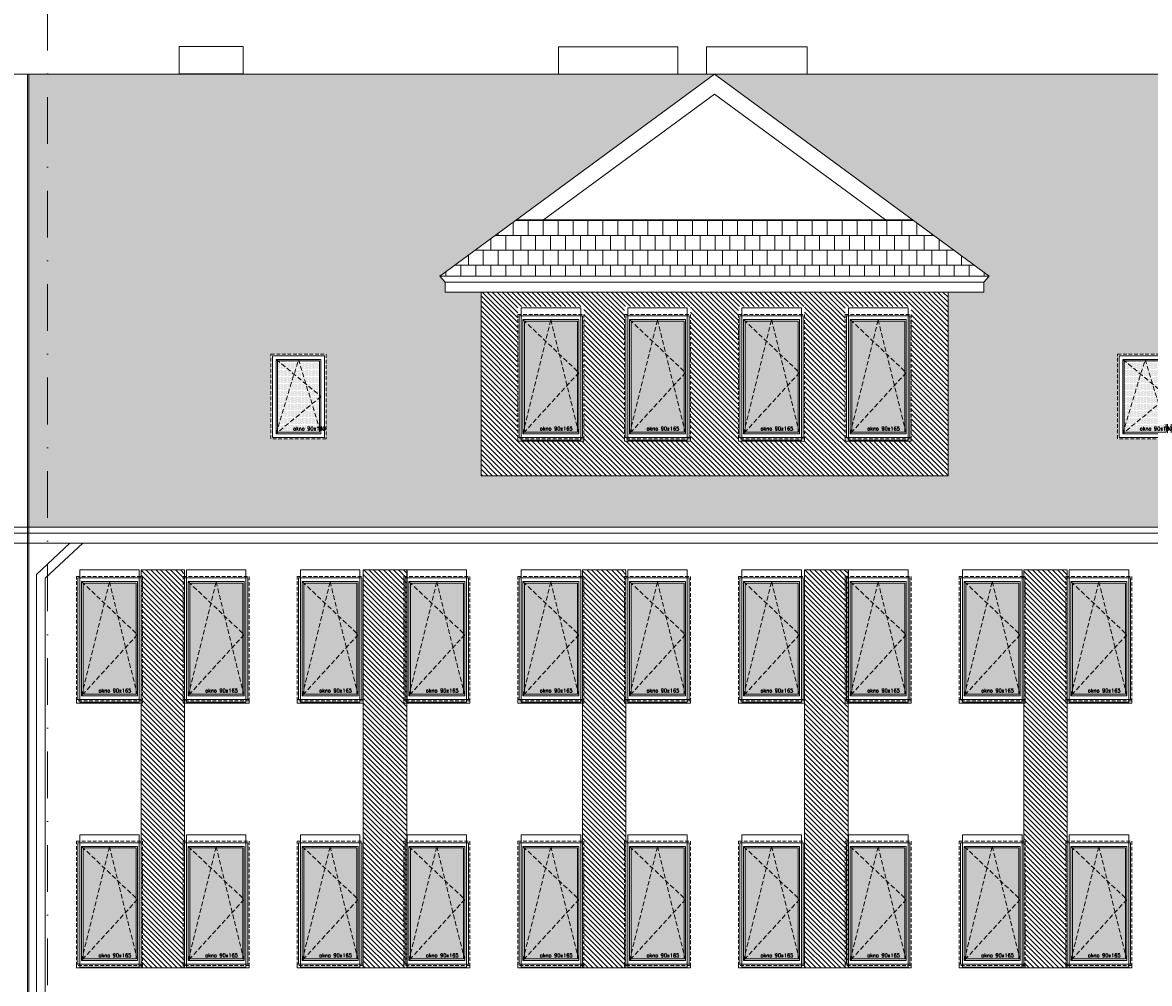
# Model space of a CAD drawing. Header units: millimetres. Extents: x -82287 to 177822, y -399756 to 0.
# Tile 214 of 228: x 59033 to 60565, y -202063 to -200757. Entities that reach past the tile are written whole.
import ezdxf
from ezdxf.enums import TextEntityAlignment as Align

# ---------------------------------------------------------------- set-up
doc = ezdxf.new("R2010")
doc.units = ezdxf.units.MM
doc.header["$MEASUREMENT"] = 0
for name, pattern in [('SUŁOSZOWA - PB 21 03$0$CACHE', [9.525, 6.35, -3.175]), ('SUŁOSZOWA - PB 21 03$0$CARKOVANA', [7.5, 5, -2.5]), ('SUŁOSZOWA - PB 21 03$0$DASHDOT', [25.4, 12.7, -6.35, 0, -6.35])]:
    doc.linetypes.add(name, pattern=pattern)
doc.layers.add('FL_XREF', color=252, linetype='Continuous')
for name, color, linetype, lineweight in [('SUŁOSZOWA - PB 21 03$0$! opisy okien elewacja', 251, 'Continuous', 0), ('SUŁOSZOWA - PB 21 03$0$!! 0_ Istn-okna', 251, 'Continuous', 0), ('SUŁOSZOWA - PB 21 03$0$!! 0_ Istn-widok', 251, 'Continuous', 0), ('SUŁOSZOWA - PB 21 03$0$!! 0_ WIDOK ELEWACJA', 251, 'Continuous', 0), ('SUŁOSZOWA - PB 21 03$0$!! 0_Istn-drzwi', 251, 'Continuous', 0), ('SUŁOSZOWA - PB 21 03$0$!! 0_Opis_pom', 251, 'Continuous', 0), ('SUŁOSZOWA - PB 21 03$0$!! 0_Osie', 251, 'SUŁOSZOWA - PB 21 03$0$DASHDOT', 0), ('SUŁOSZOWA - PB 21 03$0$!! 1_ELEWACJA KOLOR', 251, 'Continuous', 0), ('SUŁOSZOWA - PB 21 03$0$!! 1_Hatch dach', 251, 'Continuous', 0), ('SUŁOSZOWA - PB 21 03$0$!! 1_OPIS POM NOWE', 251, 'Continuous', 0), ('SUŁOSZOWA - PB 21 03$0$!! 2_NOWE OKNA WIDOk - remont', 251, 'Continuous', 0), ('SUŁOSZOWA - PB 21 03$0$!! 2_TYNK OBRYS', 251, 'Continuous', 0), ('SUŁOSZOWA - PB 21 03$0$0-osie-liniA', 251, 'SUŁOSZOWA - PB 21 03$0$DASHDOT', 0)]:
    doc.layers.add(name, color=color, linetype=linetype, lineweight=lineweight)
doc.styles.add('SUŁOSZOWA - PB 21 03$0$ARIAL', font='tahoma.ttf')
doc.styles.add('SUŁOSZOWA - PB 21 03$0$TXT', font='simplex.shx')
pattern_1 = [(0, (0, 0), (0, 20.32), []), (90, (0, 0), (-10.16, 20.32), [20.32, -20.32])]
pattern_2 = [(315, (4038.4983, 39195.6034), (3.367596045, 3.367596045), [])]

# ---------------------------------------------------------------- blocks, each defined once
blk = doc.blocks.new('SUŁOSZOWA - PB 21 03$0$okno 90x180')
at = {"layer": 'SUŁOSZOWA - PB 21 03$0$!! 1_Hatch dach', "true_color": 0x575757}
h = blk.add_hatch(dxfattribs=at)
h.set_pattern_fill('DOTS', color=251)
h.set_pattern_definition([(0, (-9632.3096, -11392.1331), (0.79375, 1.5875), [0, -1.5875])])
h.paths.add_polyline_path([(9, -20), (81, -20), (81, -171), (9, -171)])
at = {"layer": 'SUŁOSZOWA - PB 21 03$0$!! 0_ Istn-okna', "linetype": 'SUŁOSZOWA - PB 21 03$0$CARKOVANA', "lineweight": 5}
blk.add_lwpolyline([(0, -11), (90, -11), (90, -180), (0, -180)], close=True, dxfattribs=at)
at = {"layer": 'SUŁOSZOWA - PB 21 03$0$!! 0_ Istn-okna'}
for points in [[(2, -13), (88, -13), (88, -178), (2, -178)], [(7, -18), (83, -18), (83, -173), (7, -173)], [(9, -20), (81, -20), (81, -171), (9, -171)], [(0, -178), (90, -178), (90, -183), (0, -183)]]:
    blk.add_lwpolyline(points, close=True, dxfattribs=at)
at = {"layer": 'SUŁOSZOWA - PB 21 03$0$!! 1_Hatch dach', "color": 251, "linetype": 'SUŁOSZOWA - PB 21 03$0$CACHE', "true_color": 0x575757}
for points in [[(7, -173), (45, -18), (83, -173)], [(7, -18), (83, -90), (7, -173)]]:
    blk.add_lwpolyline(points, dxfattribs=at)
at = {"insert": (30.1, -163.6), "char_height": 5, "attachment_point": 1, "style": 'SUŁOSZOWA - PB 21 03$0$TXT'}
blk.add_mtext_dynamic_manual_height_columns('okno 90x165', width=52.63, gutter_width=75, heights=[0], dxfattribs=at)
blk = doc.blocks.new('SUŁOSZOWA - PB 21 03$0$OKNO POŁACIOWE')
at = {"layer": 'SUŁOSZOWA - PB 21 03$0$!! 1_Hatch dach', "true_color": 0x575757}
h = blk.add_hatch(dxfattribs=at)
h.set_pattern_fill('DOTS', color=251)
h.set_pattern_definition([(0, (62967.6391, -229507.4222), (0.79375, 1.5875), [0, -1.5875])])
h.paths.add_polyline_path([(72608.9, -218174.3), (72665.9, -218174.3), (72665.9, -218271.3), (72608.9, -218271.3)])
at = {"layer": 'SUŁOSZOWA - PB 21 03$0$!! 0_ Istn-okna', "linetype": 'SUŁOSZOWA - PB 21 03$0$CARKOVANA', "lineweight": 5}
blk.add_lwpolyline([(72599.9, -218165.3), (72674.9, -218165.3), (72674.9, -218280.3), (72599.9, -218280.3)], close=True, dxfattribs=at)
at = {"layer": 'SUŁOSZOWA - PB 21 03$0$!! 0_ Istn-okna'}
for points in [[(72601.9, -218167.3), (72672.9, -218167.3), (72672.9, -218278.3), (72601.9, -218278.3)], [(72606.9, -218172.3), (72667.9, -218172.3), (72667.9, -218273.3), (72606.9, -218273.3)], [(72608.9, -218174.3), (72665.9, -218174.3), (72665.9, -218271.3), (72608.9, -218271.3)]]:
    blk.add_lwpolyline(points, close=True, dxfattribs=at)
at = {"layer": 'SUŁOSZOWA - PB 21 03$0$!! 1_Hatch dach', "color": 251, "linetype": 'SUŁOSZOWA - PB 21 03$0$CACHE', "true_color": 0x575757}
for points in [[(72606.9, -218273.3), (72637.4, -218172.3), (72667.9, -218273.3)], [(72606.9, -218172.3), (72667.9, -218222.8), (72606.9, -218273.3)]]:
    blk.add_lwpolyline(points, dxfattribs=at)
at = {"insert": (72630, -218263.9), "char_height": 5, "attachment_point": 1, "style": 'SUŁOSZOWA - PB 21 03$0$TXT'}
blk.add_mtext_dynamic_manual_height_columns('okno 90x180', width=52.63, gutter_width=75, heights=[0], dxfattribs=at)
blk = doc.blocks.new('SUŁOSZOWA - PB 21 03$0$BLOK OSIE ABC PD')
at = {"layer": 'SUŁOSZOWA - PB 21 03$0$0-osie-liniA', "ltscale": 5}
blk.add_lwpolyline([(59004.56735, -200656.87852), (59004.56735, -202649.32309)], dxfattribs=at)
blk = doc.blocks.new('SUŁOSZOWA - PB 21 03')
at = {"layer": 'SUŁOSZOWA - PB 21 03$0$!! 1_ELEWACJA KOLOR'}
h = blk.add_hatch(dxfattribs=at)
h.set_pattern_fill('ANSI31', color=251, scale=1.5, angle=-90)
h.set_pattern_definition(pattern_2)
h.paths.add_polyline_path([(60229.06735, -201175.9674), (60180.56735, -201175.9674), (59594.06735, -201175.9674), (59594.06735, -201425.92266), (60229.06735, -201425.92266)])
h.paths.add_polyline_path([(59944.06735, -201378.54958), (59944.06735, -201373.54958), (59944.06735, -201195.54958), (60034.06735, -201195.54958), (60034.06735, -201375.54958), (60034.06735, -201378.54958)], flags=16)
h.paths.add_polyline_path([(59946.06735, -201373.54958), (59946.06735, -201197.54958), (60032.06735, -201197.54958), (60032.06735, -201373.54958), (60029.56735, -201373.54958), (60029.56735, -201377.54958), (59948.56735, -201377.54958), (59948.56735, -201373.54958)], flags=0)
h.paths.add_polyline_path([(59879.06735, -201378.54958), (59789.06735, -201378.54958), (59789.06735, -201373.54958), (59789.06735, -201195.54958), (59879.06735, -201195.54958), (59879.06735, -201375.54958)], flags=16)
h.paths.add_polyline_path([(59877.06735, -201373.54958), (59874.56735, -201373.54958), (59874.56735, -201377.54958), (59793.56735, -201377.54958), (59793.56735, -201373.54958), (59791.06735, -201373.54958), (59791.06735, -201197.54958), (59877.06735, -201197.54958)], flags=0)
h.paths.add_polyline_path([(59951.06735, -201368.54958), (59951.06735, -201202.54958), (60027.06735, -201202.54958), (60027.06735, -201368.54958)], flags=0)
h.paths.add_polyline_path([(59951.06735, -201368.54958), (59953.06735, -201359.81273), (59953.06735, -201204.73379), (59952.89867, -201204.54958), (59988.60952, -201204.54958), (59989.06735, -201202.54958), (59989.52518, -201204.54958), (60025.06735, -201204.54958), (60025.06735, -201283.36536), (60027.06735, -201285.54958), (60025.06735, -201287.73379), (60025.06735, -201366.54958), (59952.89867, -201366.54958)], flags=0)
h.paths.add_polyline_path([(59872.06735, -201368.54958), (59796.06735, -201368.54958), (59796.06735, -201202.54958), (59872.06735, -201202.54958)], flags=0)
h.paths.add_polyline_path([(59870.06735, -201366.54958), (59797.89867, -201366.54958), (59796.06735, -201368.54958), (59798.06735, -201359.81273), (59798.06735, -201204.73379), (59797.89867, -201204.54958), (59833.60952, -201204.54958), (59834.06735, -201202.54958), (59834.52518, -201204.54958), (59870.06735, -201204.54958), (59870.06735, -201283.36536), (59872.06735, -201285.54958), (59870.06735, -201287.73379)], flags=0)
h.paths.add_polyline_path([(60089.06735, -201378.54958), (60089.06735, -201373.54958), (60089.06735, -201195.54958), (60179.06735, -201195.54958), (60179.06735, -201375.54958), (60179.06735, -201378.54958)], flags=16)
h.paths.add_polyline_path([(60091.06735, -201373.54958), (60091.06735, -201197.54958), (60177.06735, -201197.54958), (60177.06735, -201373.54958), (60174.56735, -201373.54958), (60174.56735, -201377.54958), (60093.56735, -201377.54958), (60093.56735, -201373.54958)], flags=0)
h.paths.add_polyline_path([(59734.06735, -201378.54958), (59644.06735, -201378.54958), (59644.06735, -201373.54958), (59644.06735, -201195.54958), (59734.06735, -201195.54958), (59734.06735, -201375.54958)], flags=16)
h.paths.add_polyline_path([(59732.06735, -201373.54958), (59729.56735, -201373.54958), (59729.56735, -201377.54958), (59648.56735, -201377.54958), (59648.56735, -201373.54958), (59646.06735, -201373.54958), (59646.06735, -201197.54958), (59732.06735, -201197.54958)], flags=0)
h.paths.add_polyline_path([(60096.06735, -201368.54958), (60096.06735, -201202.54958), (60172.06735, -201202.54958), (60172.06735, -201368.54958)], flags=0)
h.paths.add_polyline_path([(60096.06735, -201368.54958), (60098.06735, -201359.81273), (60098.06735, -201204.73379), (60097.89867, -201204.54958), (60133.60952, -201204.54958), (60134.06735, -201202.54958), (60134.52518, -201204.54958), (60170.06735, -201204.54958), (60170.06735, -201283.36536), (60172.06735, -201285.54958), (60170.06735, -201287.73379), (60170.06735, -201366.54958), (60097.89867, -201366.54958)], flags=0)
h.paths.add_polyline_path([(59727.06735, -201368.54958), (59651.06735, -201368.54958), (59651.06735, -201202.54958), (59727.06735, -201202.54958)], flags=0)
h.paths.add_polyline_path([(59725.06735, -201366.54958), (59652.89867, -201366.54958), (59651.06735, -201368.54958), (59653.06735, -201359.81273), (59653.06735, -201204.73379), (59652.89867, -201204.54958), (59688.60952, -201204.54958), (59689.06735, -201202.54958), (59689.52518, -201204.54958), (59725.06735, -201204.54958), (59725.06735, -201283.36536), (59727.06735, -201285.54958), (59725.06735, -201287.73379)], flags=0)
h.paths.add_polyline_path([(59672.8951, -201365.38995), (59723.01415, -201365.38995), (59723.01415, -201357.88995), (59672.8951, -201357.88995)], flags=8)
h.paths.add_polyline_path([(59817.8951, -201365.38995), (59868.01415, -201365.38995), (59868.01415, -201357.88995), (59817.8951, -201357.88995)], flags=8)
h.paths.add_polyline_path([(59972.8951, -201365.38995), (60023.01415, -201365.38995), (60023.01415, -201357.88995), (59972.8951, -201357.88995)], flags=8)
h.paths.add_polyline_path([(60117.8951, -201365.38995), (60168.01415, -201365.38995), (60168.01415, -201357.88995), (60117.8951, -201357.88995)], flags=8)
h = blk.add_hatch(dxfattribs=at)
h.set_pattern_fill('ANSI31', color=251, scale=1.5, angle=-90)
h.set_pattern_definition(pattern_2)
h.paths.add_polyline_path([(59132.06735, -201553.74713), (59191.06735, -201553.74713), (59191.06735, -202094.74713), (59132.06735, -202094.74713)])
h = blk.add_hatch(dxfattribs=at)
h.set_pattern_fill('ANSI31', color=251, scale=1.5, angle=-90)
h.set_pattern_definition(pattern_2)
h.paths.add_polyline_path([(59434.06735, -201553.74713), (59493.06735, -201553.74713), (59493.06735, -202094.74713), (59434.06735, -202094.74713)])
h = blk.add_hatch(dxfattribs=at)
h.set_pattern_fill('ANSI31', color=251, scale=1.5, angle=-90)
h.set_pattern_definition(pattern_2)
h.paths.add_polyline_path([(59732.06735, -201553.74713), (59791.06735, -201553.74713), (59791.06735, -202094.74713), (59732.06735, -202094.74713)])
h = blk.add_hatch(dxfattribs=at)
h.set_pattern_fill('ANSI31', color=251, scale=1.5, angle=-90)
h.set_pattern_definition(pattern_2)
h.paths.add_polyline_path([(60034.06735, -201553.74713), (60093.06735, -201553.74713), (60093.06735, -202094.74713), (60034.06735, -202094.74713)])
h = blk.add_hatch(dxfattribs=at)
h.set_pattern_fill('ANSI31', color=251, scale=1.5, angle=-90)
h.set_pattern_definition(pattern_2)
h.paths.add_polyline_path([(60332.06735, -201553.74713), (60391.06735, -201553.74713), (60391.06735, -202094.74713), (60332.06735, -202094.74713)])
at = {"layer": 'SUŁOSZOWA - PB 21 03$0$!! 1_Hatch dach'}
h = blk.add_hatch(dxfattribs=at)
h.set_pattern_fill('_USER', color=8, scale=30, angle=90, pattern_type=0)
h.set_pattern_definition([(90, (0, 0), (-30, 2e-15), [])])
h.paths.add_polyline_path([(58977.56735, -200879.74713), (57620.56735, -200879.74713), (57620.56735, -201495.5652), (58977.56735, -201495.5652)])
h.paths.add_polyline_path([(58509.14954, -201375.54958), (58434.14954, -201375.54958), (58434.14954, -201260.54958), (58509.14954, -201260.54958)], flags=16)
h.paths.add_polyline_path([(58507.14954, -201373.54958), (58436.14954, -201373.54958), (58436.14954, -201262.54958), (58507.14954, -201262.54958)], flags=0)
h.paths.add_polyline_path([(58502.14954, -201368.54958), (58441.14954, -201368.54958), (58441.14954, -201267.54958), (58502.14954, -201267.54958)], flags=0)
h.paths.add_polyline_path([(58501.54558, -201366.54958), (58443.56538, -201366.54958), (58441.14954, -201368.54958), (58443.14954, -201361.92662), (58443.14954, -201269.20531), (58443.56538, -201269.54958), (58471.04558, -201269.54958), (58471.64954, -201267.54958), (58472.2535, -201269.54958), (58500.14954, -201269.54958), (58500.14954, -201316.39384), (58502.14954, -201318.04958), (58500.14954, -201319.70531), (58500.14954, -201361.92662)], flags=0)
h.paths.add_polyline_path([(58249.25676, -201375.54958), (58174.25676, -201375.54958), (58174.25676, -201260.54958), (58249.25676, -201260.54958)], flags=16)
h.paths.add_polyline_path([(58247.25676, -201373.54958), (58176.25676, -201373.54958), (58176.25676, -201262.54958), (58247.25676, -201262.54958)], flags=0)
h.paths.add_polyline_path([(58242.25676, -201368.54958), (58181.25676, -201368.54958), (58181.25676, -201267.54958), (58242.25676, -201267.54958)], flags=0)
h.paths.add_polyline_path([(58241.6528, -201366.54958), (58183.6726, -201366.54958), (58181.25676, -201368.54958), (58183.25676, -201361.92662), (58183.25676, -201269.20531), (58183.6726, -201269.54958), (58211.1528, -201269.54958), (58211.75676, -201267.54958), (58212.36072, -201269.54958), (58240.25676, -201269.54958), (58240.25676, -201316.39384), (58242.25676, -201318.04958), (58240.25676, -201319.70531), (58240.25676, -201361.92662)], flags=0)
h.paths.add_polyline_path([(57981.60457, -201375.54958), (57906.60457, -201375.54958), (57906.60457, -201260.54958), (57981.60457, -201260.54958)], flags=16)
h.paths.add_polyline_path([(57979.60457, -201373.54958), (57908.60457, -201373.54958), (57908.60457, -201262.54958), (57979.60457, -201262.54958)], flags=0)
h.paths.add_polyline_path([(57974.60457, -201368.54958), (57913.60457, -201368.54958), (57913.60457, -201267.54958), (57974.60457, -201267.54958)], flags=0)
h.paths.add_polyline_path([(57974.00061, -201366.54958), (57916.02041, -201366.54958), (57913.60457, -201368.54958), (57915.60457, -201361.92662), (57915.60457, -201269.20531), (57916.02041, -201269.54958), (57943.50061, -201269.54958), (57944.10457, -201267.54958), (57944.70853, -201269.54958), (57972.60457, -201269.54958), (57972.60457, -201316.39384), (57974.60457, -201318.04958), (57972.60457, -201319.70531), (57972.60457, -201361.92662)], flags=0)
h.paths.add_polyline_path([(57935.43233, -201365.38995), (57985.55137, -201365.38995), (57985.55137, -201357.88995), (57935.43233, -201357.88995)], flags=24)
h.paths.add_polyline_path([(58203.08452, -201365.38995), (58253.20356, -201365.38995), (58253.20356, -201357.88995), (58203.08452, -201357.88995)], flags=24)
h.paths.add_polyline_path([(58462.97729, -201365.38995), (58513.09634, -201365.38995), (58513.09634, -201357.88995), (58462.97729, -201357.88995)], flags=24)
h = blk.add_hatch(dxfattribs=at)
h.set_pattern_fill('AR-B88', color=8, scale=0.1)
h.set_pattern_definition(pattern_1)
h.paths.add_polyline_path([(62911.56735, -200879.74713), (59911.56735, -200879.74713), (60284.83426, -201154.19671), (60277.56735, -201162.45455), (60277.56735, -201175.9674), (60265.67605, -201175.9674), (60229.06735, -201175.9674), (60229.06735, -201425.92266), (59594.06735, -201425.92266), (59594.06735, -201175.9674), (59545.56735, -201175.9674), (59545.56735, -201162.45455), (59538.30044, -201154.19671), (59911.56735, -200879.74713), (58979.56735, -200879.74713), (58979.56735, -201495.5652), (60948.79664, -201495.5652), (61412.81735, -201087.22697), (61876.83806, -201495.5652), (63933.56735, -201495.5652), (63933.56735, -200879.74713), (62911.56735, -200879.74713), (63284.83426, -201154.19671), (63277.56735, -201162.45455), (63277.56735, -201175.9674), (63265.67605, -201175.9674), (63229.06735, -201175.9674), (63229.06735, -201425.92266), (62594.06735, -201425.92266), (62594.06735, -201175.9674), (62545.56735, -201175.9674), (62545.56735, -201162.45455), (62538.30044, -201154.19671)])
h.paths.add_polyline_path([(60534.56735, -201260.54958), (60534.56735, -201375.54958), (60459.56735, -201375.54958), (60459.56735, -201260.54958)], flags=16)
h.paths.add_polyline_path([(60527.56735, -201267.54958), (60527.56735, -201368.54958), (60466.56735, -201368.54958), (60466.56735, -201267.54958)], flags=0)
h.paths.add_polyline_path([(60525.56735, -201269.54958), (60525.56735, -201316.39384), (60527.56735, -201318.04958), (60525.56735, -201319.70531), (60525.56735, -201361.92662), (60526.96339, -201366.54958), (60468.98319, -201366.54958), (60466.56735, -201368.54958), (60468.56735, -201361.92662), (60468.56735, -201269.20531), (60468.98319, -201269.54958), (60496.46339, -201269.54958), (60497.06735, -201267.54958), (60497.67131, -201269.54958)], flags=0)
h.paths.add_polyline_path([(63533.56735, -201260.54958), (63608.56735, -201260.54958), (63608.56735, -201375.54958), (63533.56735, -201375.54958)], flags=16)
h.paths.add_polyline_path([(63540.56735, -201267.54958), (63601.56735, -201267.54958), (63601.56735, -201368.54958), (63540.56735, -201368.54958)], flags=0)
h.paths.add_polyline_path([(63542.56735, -201269.20531), (63542.98319, -201269.54958), (63570.46339, -201269.54958), (63571.06735, -201267.54958), (63571.67131, -201269.54958), (63599.56735, -201269.54958), (63599.56735, -201316.39384), (63601.56735, -201318.04958), (63599.56735, -201319.70531), (63599.56735, -201361.92662), (63600.96339, -201366.54958), (63542.98319, -201366.54958), (63540.56735, -201368.54958), (63542.56735, -201361.92662)], flags=0)
h.paths.add_polyline_path([(59383.56735, -201260.54958), (59383.56735, -201375.54958), (59308.56735, -201375.54958), (59308.56735, -201260.54958)], flags=16)
h.paths.add_polyline_path([(59376.56735, -201267.54958), (59376.56735, -201368.54958), (59315.56735, -201368.54958), (59315.56735, -201267.54958)], flags=0)
h.paths.add_polyline_path([(59374.56735, -201269.54958), (59374.56735, -201316.39384), (59376.56735, -201318.04958), (59374.56735, -201319.70531), (59374.56735, -201361.92662), (59375.96339, -201366.54958), (59317.98319, -201366.54958), (59315.56735, -201368.54958), (59317.56735, -201361.92662), (59317.56735, -201269.20531), (59317.98319, -201269.54958), (59345.46339, -201269.54958), (59346.06735, -201267.54958), (59346.67131, -201269.54958)], flags=0)
h.paths.add_polyline_path([(59337.3951, -201365.38995), (59387.51415, -201365.38995), (59387.51415, -201357.88995), (59337.3951, -201357.88995)], flags=24)
h.paths.add_polyline_path([(60488.3951, -201365.38995), (60538.51415, -201365.38995), (60538.51415, -201357.88995), (60488.3951, -201357.88995)], flags=24)
h.paths.add_polyline_path([(63562.3951, -201365.38995), (63612.51415, -201365.38995), (63612.51415, -201357.88995), (63562.3951, -201357.88995)], flags=24)
h = blk.add_hatch(dxfattribs=at)
h.set_pattern_fill('AR-B88', color=8, scale=0.1)
h.set_pattern_definition(pattern_1)
h.paths.add_polyline_path([(60181.06822, -201077.90131), (59642.06648, -201077.90131), (59538.30044, -201154.19671), (60284.83426, -201154.19671)])
at = {"layer": 'SUŁOSZOWA - PB 21 03$0$!! 0_ Istn-widok'}
for points in [[(59183.56735, -200842.24713), (59270.56735, -200842.24713), (59270.56735, -200879.24713), (59183.56735, -200879.24713)], [(59699.56735, -200842.74713), (59861.56735, -200842.74713), (59861.56735, -200879.74713), (59699.56735, -200879.74713)], [(59900.56735, -200842.74713), (60037.56735, -200842.74713), (60037.56735, -200879.74713), (59900.56735, -200879.74713)]]:
    blk.add_lwpolyline(points, close=True, dxfattribs=at)
at = {"layer": 'SUŁOSZOWA - PB 21 03$0$!! 0_ WIDOK ELEWACJA'}
for p, q in [((58977.56735, -200879.74713), (58977.56735, -202183.74713)), ((58979.56735, -200879.74713), (58979.56735, -202183.74713)), ((58989.56735, -201559.97214), (58989.56735, -202363.74713)), ((59001.56735, -201565.18566), (59001.56735, -202363.74713))]:
    blk.add_line(p, q, dxfattribs=at)
for points in [[(63933.56735, -200879.74713), (57620.56735, -200879.74713)], [(59538.30044, -201154.19671), (59911.56735, -200879.74713)], [(60284.83426, -201154.19671), (59911.56735, -200879.74713)], [(59678.94276, -201077.90131), (59911.56735, -200906.86091)], [(60144.19194, -201077.90131), (59911.56735, -200906.86091)], [(60181.06822, -201077.90131), (59642.06648, -201077.90131)], [(59538.30044, -201154.19671), (59545.56735, -201162.45455)], [(59538.30044, -201154.19671), (59545.56735, -201162.45455)], [(59538.30044, -201154.19671), (60284.83426, -201154.19671)], [(60284.83426, -201154.19671), (60277.56735, -201162.45455)], [(60284.83426, -201154.19671), (60277.56735, -201162.45455)], [(59545.56735, -201162.45455), (59545.56735, -201175.9674)], [(59545.56735, -201162.45455), (59545.56735, -201175.9674)], [(59545.56735, -201162.45455), (60277.56735, -201162.45455)], [(60277.56735, -201162.45455), (60277.56735, -201175.9674)], [(60277.56735, -201162.45455), (60277.56735, -201175.9674)], [(59642.56735, -201175.9674), (59545.56735, -201175.9674)], [(59557.45865, -201175.9674), (59545.56735, -201175.9674)], [(59642.56735, -201175.9674), (59545.56735, -201175.9674)], [(59557.45865, -201175.9674), (59545.56735, -201175.9674)], [(59594.06735, -201425.92266), (59594.06735, -201175.9674)], [(60229.06735, -201175.9674), (59594.06735, -201175.9674)], [(60180.56735, -201175.9674), (60277.56735, -201175.9674)], [(60229.06735, -201425.92266), (60229.06735, -201175.9674)], [(60229.06735, -201175.9674), (60277.56735, -201175.9674)], [(60265.67605, -201175.9674), (60277.56735, -201175.9674)], [(60265.67605, -201175.9674), (60277.56735, -201175.9674)], [(60229.06735, -201425.92266), (59594.06735, -201425.92266)], [(60948.79664, -201495.5652), (57620.56735, -201495.5652)], [(60939.41272, -201503.82305), (57620.56735, -201503.82305)], [(60924.05721, -201517.33589), (57620.56735, -201517.33589)], [(58989.56735, -201559.97214), (59035.23487, -201517.33589)], [(59001.56735, -201565.18566), (59052.81906, -201517.33589)]]:
    blk.add_lwpolyline(points, dxfattribs=at)
for points in [[(58979.56735, -201495.5652), (58979.56735, -200879.74713), (63933.56735, -200879.74713), (63933.56735, -201495.5652), (61876.83806, -201495.5652), (61412.81735, -201087.22697), (60948.79664, -201495.5652)], [(59648.56735, -201197.54958), (59729.56735, -201197.54958), (59729.56735, -201377.54958), (59648.56735, -201377.54958)], [(59793.56735, -201197.54958), (59874.56735, -201197.54958), (59874.56735, -201377.54958), (59793.56735, -201377.54958)], [(59948.56735, -201197.54958), (60029.56735, -201197.54958), (60029.56735, -201377.54958), (59948.56735, -201377.54958)], [(60093.56735, -201197.54958), (60174.56735, -201197.54958), (60174.56735, -201377.54958), (60093.56735, -201377.54958)], [(59048.56735, -201553.74713), (59129.56735, -201553.74713), (59129.56735, -201733.74713), (59048.56735, -201733.74713)], [(59193.56735, -201553.74713), (59274.56735, -201553.74713), (59274.56735, -201733.74713), (59193.56735, -201733.74713)], [(59348.56735, -201553.74713), (59429.56735, -201553.74713), (59429.56735, -201733.74713), (59348.56735, -201733.74713)], [(59493.56735, -201553.74713), (59574.56735, -201553.74713), (59574.56735, -201733.74713), (59493.56735, -201733.74713)], [(59648.56735, -201553.74713), (59729.56735, -201553.74713), (59729.56735, -201733.74713), (59648.56735, -201733.74713)], [(59793.56735, -201553.74713), (59874.56735, -201553.74713), (59874.56735, -201733.74713), (59793.56735, -201733.74713)], [(59948.56735, -201553.74713), (60029.56735, -201553.74713), (60029.56735, -201733.74713), (59948.56735, -201733.74713)], [(60093.56735, -201553.74713), (60174.56735, -201553.74713), (60174.56735, -201733.74713), (60093.56735, -201733.74713)], [(60248.56735, -201553.74713), (60329.56735, -201553.74713), (60329.56735, -201733.74713), (60248.56735, -201733.74713)], [(60393.56735, -201553.74713), (60474.56735, -201553.74713), (60474.56735, -201733.74713), (60393.56735, -201733.74713)], [(59048.56735, -201913.74713), (59129.56735, -201913.74713), (59129.56735, -202093.74713), (59048.56735, -202093.74713)], [(59193.56735, -201913.74713), (59274.56735, -201913.74713), (59274.56735, -202093.74713), (59193.56735, -202093.74713)], [(59348.56735, -201913.74713), (59429.56735, -201913.74713), (59429.56735, -202093.74713), (59348.56735, -202093.74713)], [(59493.56735, -201913.74713), (59574.56735, -201913.74713), (59574.56735, -202093.74713), (59493.56735, -202093.74713)], [(59648.56735, -201913.74713), (59729.56735, -201913.74713), (59729.56735, -202093.74713), (59648.56735, -202093.74713)], [(59793.56735, -201913.74713), (59874.56735, -201913.74713), (59874.56735, -202093.74713), (59793.56735, -202093.74713)], [(59948.56735, -201913.74713), (60029.56735, -201913.74713), (60029.56735, -202093.74713), (59948.56735, -202093.74713)], [(60093.56735, -201913.74713), (60174.56735, -201913.74713), (60174.56735, -202093.74713), (60093.56735, -202093.74713)], [(60248.56735, -201913.74713), (60329.56735, -201913.74713), (60329.56735, -202093.74713), (60248.56735, -202093.74713)], [(60393.56735, -201913.74713), (60474.56735, -201913.74713), (60474.56735, -202093.74713), (60393.56735, -202093.74713)]]:
    blk.add_lwpolyline(points, close=True, dxfattribs=at)
at = {"layer": 'SUŁOSZOWA - PB 21 03$0$!! 0_Istn-drzwi'}
blk.add_lwpolyline([(57620.56735, -200879.74713), (63933.56735, -200879.74713)], dxfattribs=at)
at = {"layer": 'SUŁOSZOWA - PB 21 03$0$!! 2_TYNK OBRYS'}
for points in [[(59132.06735, -201553.74713), (59191.06735, -201553.74713), (59191.06735, -202094.74713), (59132.06735, -202094.74713)], [(59434.06735, -201553.74713), (59493.06735, -201553.74713), (59493.06735, -202094.74713), (59434.06735, -202094.74713)], [(59732.06735, -201553.74713), (59791.06735, -201553.74713), (59791.06735, -202094.74713), (59732.06735, -202094.74713)], [(60034.06735, -201553.74713), (60093.06735, -201553.74713), (60093.06735, -202094.74713), (60034.06735, -202094.74713)], [(60332.06735, -201553.74713), (60391.06735, -201553.74713), (60391.06735, -202094.74713), (60332.06735, -202094.74713)]]:
    blk.add_lwpolyline(points, close=True, dxfattribs=at)
at = {"layer": 'SUŁOSZOWA - PB 21 03$0$! opisy okien elewacja'}
for p in [(-13291.38142, 16904.73947), (-12140.38142, 16904.73947)]:
    blk.add_blockref('SUŁOSZOWA - PB 21 03$0$OKNO POŁACIOWE', p, dxfattribs=at)
at = {"layer": 'SUŁOSZOWA - PB 21 03$0$!! 0_Osie'}
blk.add_blockref('SUŁOSZOWA - PB 21 03$0$BLOK OSIE ABC PD', (0, 0), dxfattribs=at)
at = {"layer": 'SUŁOSZOWA - PB 21 03$0$!! 2_NOWE OKNA WIDOk - remont'}
for p in [(59644.06735, -201195.54958), (59789.06735, -201195.54958), (59944.06735, -201195.54958), (60089.06735, -201195.54958), (59044.06735, -201551.74713), (59189.06735, -201551.74713), (59344.06735, -201551.74713), (59489.06735, -201551.74713), (59644.06735, -201551.74713), (59789.06735, -201551.74713), (59944.06735, -201551.74713), (60089.06735, -201551.74713), (60244.06735, -201551.74713), (60389.06735, -201551.74713), (59044.06735, -201911.74713), (59189.06735, -201911.74713), (59344.06735, -201911.74713), (59489.06735, -201911.74713), (59644.06735, -201911.74713), (59789.06735, -201911.74713), (59944.06735, -201911.74713), (60089.06735, -201911.74713), (60244.06735, -201911.74713), (60389.06735, -201911.74713)]:
    blk.add_blockref('SUŁOSZOWA - PB 21 03$0$okno 90x180', p, dxfattribs=at)
at = {"layer": 'SUŁOSZOWA - PB 21 03$0$!! 0_Opis_pom', "ltscale": 0.7, "style": 'SUŁOSZOWA - PB 21 03$0$ARIAL'}
for tag, p in [('B0,19', (52679.2094, -194257.55204)), ('B2,14', (73874.0461, -194402.0887)), ('B2,12', (73342.49259, -194413.89249)), ('B1,21', (60405.50261, -194427.18207)), ('A1,16', (59129.54925, -194448.08429)), ('B1/17', (59524.53699, -194450.37428)), ('B1,19', (59914.81903, -194448.15658)), ('1,23', (61575.22173, -194450.37428)), ('B2,11', (73069.01144, -194438.89383)), ('B2,16', (75195.07765, -194441.83446)), ('B0,15', (51514.15008, -194461.8073)), ('A1,1', (58808.06672, -194460.94161)), ('1,22', (60947.33929, -194456.1144)), ('B3,7', (87459.81312, -194465.07097)), ('B3,3', (88235.73906, -194465.79732)), ('B0,18', (52071.43815, -194478.40179)), ('B1,18', (59715.51745, -194473.87108)), ('B2,17', (75506.7465, -194471.3759)), ('B2,19.1', (76701.67035, -194466.03695)), ('B3,8', (90006.66539, -194478.47972)), ('B1,20', (60198.53687, -194490.17374)), ('B2,10', (72728.63362, -194489.37283)), ('B2,15', (74566.38885, -194487.81114)), ('B3,6', (86826.65132, -194483.15512)), ('A0,6', (49094.40602, -194505.72387)), ('A2,5', (72452.45009, -194505.90583)), ('B2,13', (73649.91716, -194500.01242)), ('A0,4', (49692.81919, -194517.93289)), ('A0,3', (49906.53818, -194524.03766)), ('B0,22', (54187.56644, -194519.04308)), ('A1,6', (58565.96262, -194514.50753)), ('B1,1', (61908.24378, -194515.48656)), ('A0,5', (49399.71914, -194533.19455)), ('B0,20', (53125.45224, -194527.8835)), ('B0,21', (53847.26622, -194535.08002)), ('B1,3', (62229.35503, -194604.49851)), ('B2,18', (75922.43604, -194612.23635)), ('B2,19', (77152.69039, -194617.53776)), ('A3,4', (85509.27934, -194642.47136)), ('B0,24B', (54824.42896, -194684.26784)), ('B1,4', (63476.45184, -194691.11207)), ('B0,13', (50367.63944, -194706.5583)), ('B0,16', (51457.40872, -194704.43091)), ('B0,17', (51897.58569, -194706.77195)), ('A2,4', (71695.75649, -194707.44268)), ('A1,5', (58149.22649, -194724.80163)), ('A2.1', (72371.45884, -194731.56251)), ('B0,23', (54542.05776, -194742.93939)), ('A1,2', (58744.42262, -194746.622)), ('B1,2D', (60756.29674, -194750.92727)), ('A1,15', (59129.54925, -194780.73348)), ('A3.1', (86079.08704, -194786.62422)), ('B0,14', (50962.60809, -194789.06568)), ('B1,4', (63483.03852, -194791.04365)), ('A0,2', (49295.91259, -194810.95246)), ('B0,7', (52851.95551, -194845.56115)), ('B1,2B', (62374.83512, -194841.86715)), ('B2.7', (74548.27897, -194836.12781)), ('B3,2', (89035.72921, -194837.99287)), ('B1,2A', (61803.35407, -194869.27513)), ('B0,8', (51561.38742, -194890.27848)), ('A1,3', (58810.05243, -195008.83917)), ('A3.2', (86016.50296, -195004.88875)), ('A0,1', (49914.27925, -195025.82804)), ('A0,10', (49695.87246, -195042.9259)), ('B0,17', (51225.06492, -195049.74007)), ('B0,6', (52110.41055, -195069.39267)), ('B1,8', (61403.63433, -195071.25189)), ('A2.2', (72371.45884, -195070.78713)), ('B2.2', (74976.1855, -195068.47988)), ('A0,7', (49042.50308, -195082.6056)), ('B3,11', (88623.94853, -195099.23575)), ('B3,4', (87612.56208, -195132.78192)), ('B3,5', (86839.47632, -195174.05241)), ('B0,12', (50313.60595, -195207.52936)), ('B0,11', (50726.178, -195219.06638)), ('B1,6', (63686.26823, -195231.3997)), ('B3,10', (89778.42161, -195220.68871)), ('B0,24A', (54359.17011, -195245.97867)), ('B0,10', (51476.34179, -195259.44699)), ('A1,4', (58093.66276, -195250.96213)), ('B3,9', (90479.74099, -195260.18621)), ('A0,11', (49643.96951, -195271.84772)), ('B0,9', (51798.4912, -195291.17482)), ('B1,14', (59332.54805, -195280.73534)), ('B2,21', (75970.16114, -195290.81005)), ('A0,8', (49042.50308, -195293.21363)), ('B0,3', (52068.59538, -195319.60465)), ('B1,13', (60186.62513, -195314.46953)), ('B1,10', (60892.94126, -195319.45825)), ('B1,5', (63419.22943, -195317.21026)), ('A2.3', (71832.37045, -195318.78232)), ('B2,9', (73175.51251, -195317.21162)), ('B2,4', (74493.5947, -195318.7733)), ('B2,3', (74674.2815, -195319.28036)), ('A3,3', (85569.83931, -195318.78232)), ('B2,8', (73894.209, -195338.18956)), ('B3,1', (88723.65615, -195329.98594)), ('B1,9', (61058.12383, -195344.48743)), ('B2.1', (75304.74121, -195348.36327)), ('B2,20', (77211.021, -195343.82367)), ('B0,2', (52227.2348, -195357.98297)), ('B1,2C', (61827.40698, -195369.02625)), ('B1,7', (62134.52151, -195372.05069)), ('A0,9', (49001.50444, -195413.15723)), ('B0,1', (53061.17304, -195403.85659)), ('A0,12', (49689.76592, -195485.50737)), ('B0,4', (52224.78303, -195500.96352)), ('B2,5', (74686.48999, -195507.24036)), ('B1,11', (61050.00078, -195512.89565)), ('B1,12', (60864.00751, -195544.00738)), ('B2,6', (74499.29165, -195549.55175)), ('B0,5', (52066.14362, -195556.83806)), ('C2,2', (74812.78942, -195865.8959)), ('C1,3', (61091.58871, -195973.27844)), ('C0,2A', (52278.30875, -196050.48297)), ('C0,1', (52808.36775, -196132.34208)), ('C1,2', (61690.27405, -196439.72387)), ('C1,1', (62060.59754, -196465.28533)), ('C3,1', (88979.71614, -196545.67785)), ('C0,2B', (53028.88223, -196668.8019)), ('C1,4', (61008.68123, -196686.32122)), ('C2,1', (75334.65984, -196786.2197)), ('C2,3', (74834.65119, -196933.26657)), ('C1,5', (61062.7252, -196991.42453)), ('C1,10', (62127.38542, -196998.81344)), ('C1,9', (62147.33751, -197289.53424)), ('C1,6', (61131.41824, -197329.69535)), ('C0,3', (52181.98562, -197341.92176)), ('D1,1', (73931.12245, -197584.03121)), ('C0,4', (52345.96562, -197596.60561)), ('D0,18', (60296.49264, -197617.95269)), ('C2,4', (75243.70451, -197663.89)), ('D0,7', (59141.53804, -197722.84718)), ('D0,17', (60701.16801, -197741.44864)), ('C1,7', (61222.2575, -197737.18052)), ('D0,3', (59562.25866, -197751.14316)), ('D1,6', (72757.78643, -197751.22612)), ('D1,4', (73157.19908, -197744.29721)), ('D0,6', (58741.71849, -197802.61699)), ('D0,10', (58357.73602, -197820.93991)), ('D,09', (59195.67196, -197881.51243)), ('C0,5', (52269.72696, -197902.4362)), ('C0,6', (52872.93793, -197917.07354)), ('D0,2', (59943.06082, -197917.06725)), ('D1,3', (73475.28953, -197924.29875)), ('D0,16', (60721.3534, -197935.2949)), ('D0,8', (59058.9008, -197963.64925)), ('D0,5', (59448.52586, -197969.8061)), ('C2,5', (74555.08284, -197988.7886)), ('D1,5', (73291.61607, -197999.29956)), ('D0,4', (59655.02693, -198042.2589)), ('D0,15', (60692.12223, -198127.4643)), ('D0,1', (59931.33074, -198173.12806)), ('D1,2', (73578.07819, -198172.30068)), ('D0,11', (58161.27105, -198211.45823)), ('D0,12', (58250.99458, -198537.17631)), ('D0,13', (58250.99458, -198764.99605)), ('D0,14', (59130.08589, -198795.3373)), ('D1,7', (71854.87376, -198786.88467)), ('D1,8', (71715.35366, -199212.44512))]:
    blk.add_attdef(tag, text='', height=11.968, dxfattribs=at).set_placement(p, align=Align.MIDDLE_CENTER)
at = {"layer": 'SUŁOSZOWA - PB 21 03$0$!! 1_OPIS POM NOWE', "style": 'SUŁOSZOWA - PB 21 03$0$ARIAL'}
for tag, p in [('C1.7A', (61271.6179, -197538.30303)), ('C2.5B', (74970.66097, -197546.70728)), ('C2,5C', (74903.71123, -197659.13664)), ('C2.4', (75374.07862, -197726.11453)), ('D1,2B', (74322.25834, -197791.43247)), ('C1.7C', (61260.26049, -197811.38428)), ('C1.8B', (61588.27341, -197817.62151)), ('C1.8A', (61884.42005, -197818.94854)), ('C1.7B', (61322.12354, -197933.89849)), ('C2,5A', (74943.41937, -197993.49482)), ('E1.2', (62164.78326, -198139.98688)), ('E1.5E', (62692.10372, -198153.27854)), ('D1,2C', (73419.9359, -198156.57844)), ('D1,2A', (74280.17915, -198172.30068)), ('E2.9', (75361.45041, -198161.88904)), ('E2.7', (76022.45692, -198162.26272)), ('E3.1', (88990.58975, -198158.87886)), ('E1.5D', (62993.60773, -198185.416)), ('E1.1', (61330.46191, -198191.9806)), ('E1.5C', (63016.9343, -198246.3437)), ('E1.5B', (63264.15117, -198307.8661)), ('E3.2', (88781.41347, -198385.24275)), ('E1.6', (61022.6264, -198421.00827)), ('E2.2', (74782.75417, -198427.85813)), ('E2.8', (75757.29014, -198437.09188)), ('E2.6', (76531.8031, -198444.40756)), ('E1.5A', (63049.47589, -198456.39852)), ('E3.4', (89392.22607, -198450.03942)), ('E1.5G', (62892.39981, -198586.12622)), ('E1.5F', (62736.15118, -198589.14592)), ('E1,4', (61888.25021, -198652.6996)), ('E2.1', (75803.99631, -198697.05773)), ('E1.5L', (63297.7633, -198733.65678)), ('E1.3', (61058.5992, -198806.28147)), ('E1.5H', (62893.53005, -198830.01758)), ('E2,3', (74778.52304, -198843.9541)), ('E3.3', (89150.95684, -198867.32581)), ('E1.5K', (63266.15427, -198904.67789)), ('E1.5I', (62723.74907, -199005.87002)), ('E2.4', (75135.87669, -199083.20857)), ('E2.5', (76615.04061, -199164.91143)), ('E1.5J', (63204.25187, -199215.697))]:
    blk.add_attdef(tag, text='', height=11.968, dxfattribs=at).set_placement(p, align=Align.MIDDLE_CENTER)

msp = doc.modelspace()

# ---------------------------------------------------------------- block references
at = {"layer": 'FL_XREF'}
msp.add_blockref('SUŁOSZOWA - PB 21 03', (62.3, 52.9), dxfattribs=at)

doc.saveas('drawing.dxf')
